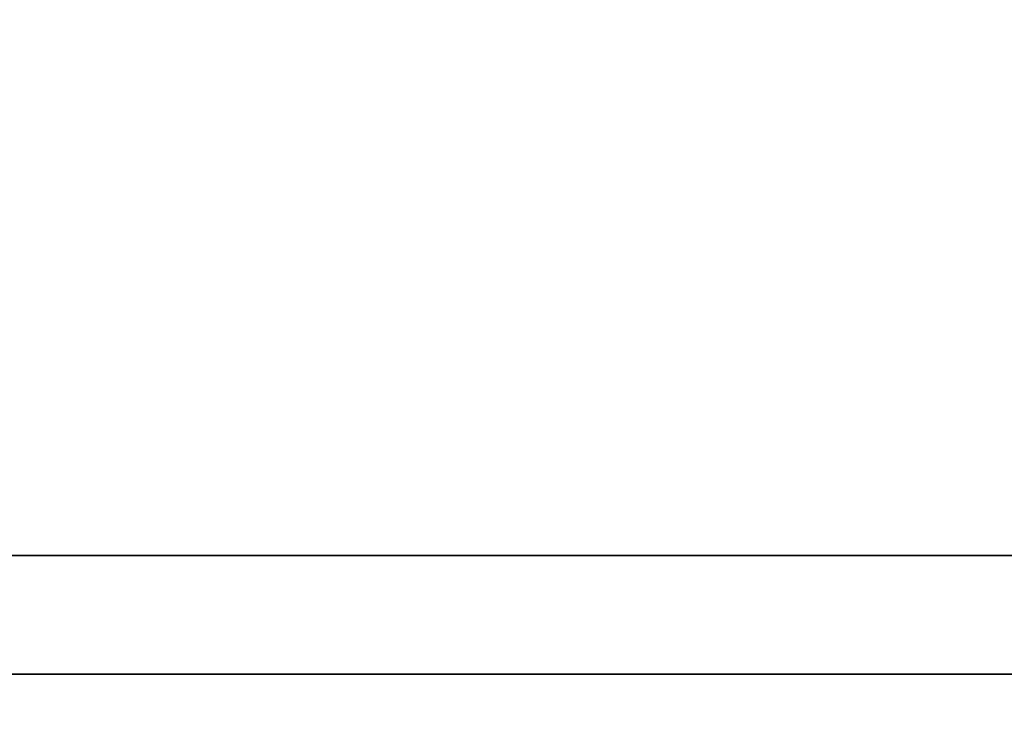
# Model space of a CAD drawing. Extents: x -167 to 168, y 66 to 155.
# Tile 29 of 61: x 139.117 to 139.935, y 84.431 to 85.025. Entities that reach past the tile are written whole.
import ezdxf

# ---------------------------------------------------------------- set-up
doc = ezdxf.new("R2010")
doc.units = 0
doc.header["$MEASUREMENT"] = 0
doc.layers.add('DIM', color=4, linetype='CONTINUOUS')
doc.layers.add('layer 1', color=7, linetype='CONTINUOUS')
doc.styles.add('DIM-7', font='SIMPLEX.shx', dxfattribs={"width": 0.7, "bigfont": 'chineset.shx'})
doc.dimstyles.new('CNS', dxfattribs={"dimtxt": 3.5, "dimasz": 2.5, "dimexe": 1, "dimexo": 1.5, "dimgap": 0.09, "dimtad": 0, "dimdsep": 46, "dimtxsty": 'DIM-7', "dimcen": 0.09, "dimclrd": 1, "dimclre": 1, "dimclrt": 4, "dimadec": 0, "dimazin": 0, "dimtfac": 1, "dimtix": 1, "dimtmove": 2, "dimatfit": 3, "dimfxl": 1, "dimtvp": 0.971429, "dimtolj": 1, "dimarcsym": 0})

# ---------------------------------------------------------------- blocks, each defined once
blk = doc.blocks.new('*D1')
at = {"layer": 'DIM', "color": 7, "lineweight": -2, "transparency": 16777216}
for p, q in [((117.18094, 86.04763), (117.18094, 66.21854)), ((159.18094, 82.29763), (159.18094, 66.21854)), ((119.18094, 67.01854), (157.18094, 67.01854))]:
    blk.add_line(p, q, dxfattribs=at)
at = {"layer": 'DIM', "color": 7, "transparency": 16777216}
for points in [[(119.18094, 67.35187), (119.18094, 66.6852), (117.18094, 67.01854)], [(157.18094, 67.35187), (157.18094, 66.6852), (159.18094, 67.01854)]]:
    blk.add_solid(points, dxfattribs=at)
at = {"layer": 'DIM', "color": 7, "transparency": 16777216, "insert": (138.18094, 69.21854), "char_height": 2.8, "attachment_point": 5, "style": 'DIM-7'}
blk.add_mtext('\\A1;42', dxfattribs=at)
blk = doc.blocks.new('TBI MOTION logo(完整正式版)')
at = {"layer": 'layer 1', "color": 22, "lineweight": 35}
blk.add_open_spline([(75.90875, -9.47875), (75.90875, -9.47875), (75.90875, -12.28625), (75.90875, -12.28625), (75.90875, -12.28625), (75.90875, -12.28625), (75.90875, -12.47875), (75.90875, -12.47875), (75.90875, -12.47875), (75.90875, -12.47875), (75.71625, -12.47875), (75.71625, -12.47875), (75.71625, -12.47875), (75.71625, -12.47875), (-88.32875, -12.47875), (-88.32875, -12.47875), (-88.32875, -12.47875), (-88.32875, -12.47875), (-88.32875, -13.29375), (-88.32875, -13.29375), (-88.32875, -13.29375), (-88.32875, -13.29375), (82.89125, -13.29375), (82.89125, -13.29375), (82.89125, -13.29375), (82.89125, -13.29375), (75.90875, -9.47875), (75.90875, -9.47875)], degree=3, knots=[0, 0, 0, 0, 0.1428571, 0.1428571, 0.1428571, 0.1428572, 0.2857143, 0.2857143, 0.2857143, 0.2857143, 0.4285714, 0.4285714, 0.4285714, 0.4285714, 0.5714286, 0.5714286, 0.5714286, 0.5714286, 0.7142857, 0.7142857, 0.7142857, 0.7142857, 0.8571429, 0.8571429, 0.8571429, 0.8571429, 1, 1, 1, 1], dxfattribs=at)

msp = doc.modelspace()

# ---------------------------------------------------------------- block references
at = {"layer": 'DIM', "color": 7, "xscale": 0.12093235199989, "yscale": 0.12093235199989, "zscale": 0.12093235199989}
msp.add_blockref('TBI MOTION logo(完整正式版)', (147.54052, 86.08988), dxfattribs=at)

# ---------------------------------------------------------------- dimensions: what is measured, and where the dimension line sits
at = {"layer": 'DIM', "color": 7}
dim = msp.add_linear_dim(base=(159.18094, 67.01854), p1=(117.18094, 87.24763), p2=(159.18094, 83.49763), dimstyle='CNS', override={"dimscale": 0.8, "dimgap": 1, "dimtad": 1, "dimclrd": 7, "dimclre": 7, "dimclrt": 7, "dimtol": 0, "dimlim": 0, "dimtm": 0.1, "dimtfac": 0.6, "dimtmove": 1}, dxfattribs=at)
dim.commit()
dim.dimension.update_dxf_attribs({"geometry": '*D1', "text_midpoint": (138.18094, 69.21854)})

doc.saveas('drawing.dxf')
